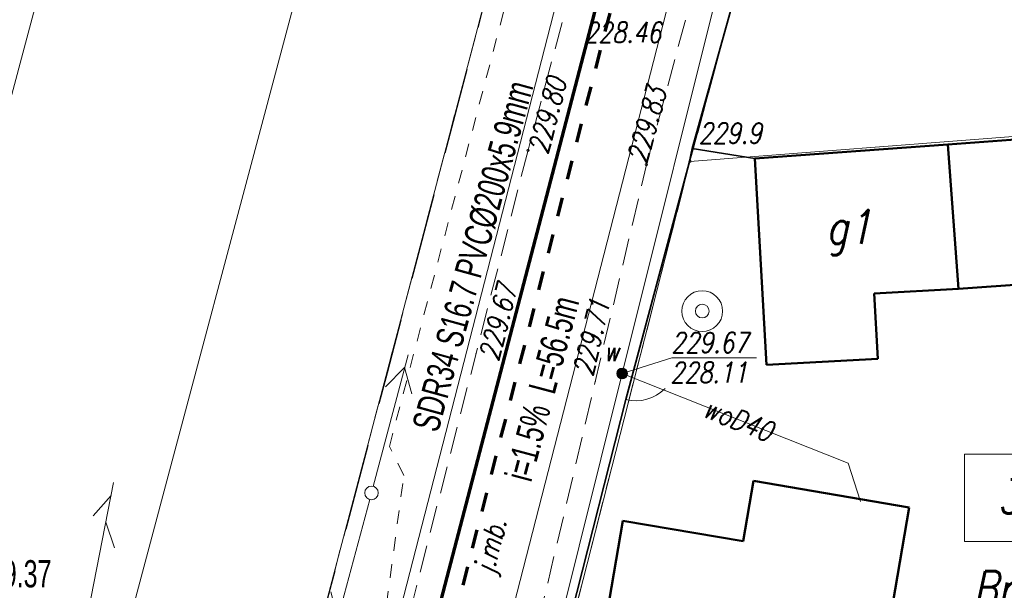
# Model space of a CAD drawing. Header units: millimetres. Extents: x 7436010 to 7436992, y 5663514 to 5666647.
# Tile 36 of 73: x 7436290 to 7436326, y 5664172 to 5664193. Entities that reach past the tile are written whole.
import ezdxf
from ezdxf.enums import TextEntityAlignment as Align

# ---------------------------------------------------------------- set-up
doc = ezdxf.new("R2010")
doc.units = ezdxf.units.MM
doc.header["$PDSIZE"] = 1
for name, pattern in [('$0$HIDDEN', [9.525, 6.35, -3.175]), ('0.7_0.7', [1.4, 0.7, -0.7]), ('2_EGBU_A', [0]), ('3', [1, 0.5, -0.5]), ('BUR', [3, 2, -1]), ('GDE', [0]), ('GUZ', [1.5, 1, -0.5]), ('KOU', [1.5, 1, -0.5])]:
    doc.linetypes.add(name, pattern=pattern)
for name, color, linetype, lineweight in [('18 LINIE TELEKOMUNIAKCYJNE', 30, 'Continuous', 18), ('2 BRAMY FURTKI', 7, 'Continuous', 18), ('22 SŁUPY eN', 1, 'Continuous', 18), ('23 LINIE eN', 1, 'Continuous', 18), ('28 STUDNIA GŁEBINOWA', 5, 'Continuous', 18), ('32 BUDYNKI ZMIANY', 7, 'Continuous', 50), ('42 RZĘDNE WODOCIĄG', 5, 'Continuous', 18), ('_AA_Kanalizacja grawitacyjna - trasa', 244, 'Continuous', 70), ('_BB_Kanalizacja ciśnieniowa - trasa', 44, '0.7_0.7', 70), ('_CC_Tłoczny SIEĆ_opisy', 44, 'BUR', 50), ('_DZIAŁKI DO POZWOLENIA', 110, 'Continuous', 9), ('_LINIA ROZ.LOKA', 4, '$0$HIDDEN', 30), ('Dzialki', 7, 'GDE', 18), ('EDZPD_L_1', 7, 'GDE', 18), ('EDZTD_T_0', 7, 'Continuous', 18), ('EGBB_E_T_0', 7, 'Continuous', 18), ('EGBB_L_0', 7, '2_EGBU_A', 50), ('obszar odziaływania inwestcyji', 80, 'Continuous', 20), ('Punkty', 7, 'Continuous', 18), ('PunPOMIAR1', 7, 'Continuous', 18), ('RzedPOMIAR1', 7, 'Continuous', 18), ('SDROK_T_0', 7, 'Continuous', 18), ('SDRPK_L_1', 7, 'KOU', 18), ('SIEC_ENERGETYCZNA_L_0', 1, '3', 18), ('SZOPO_L_0', 7, 'BGT', 35), ('UŻYTKI LINIE', 96, 'GUZ', 18), ('UŻYTKI OZNACZENIE', 96, 'Continuous', 18), ('WEKTOR RZĘDNE WODOCIĄG wo', 5, 'Continuous', 18), ('WEKTOR WODOCIĄGI wo', 5, 'Continuous', 18), ('WEKTOR ZASUWY wo', 5, 'Continuous', 18), ('WUKOS_T_0', 7, 'Continuous', 18), ('WUKOS_T_1', 7, 'Continuous', 18)]:
    doc.layers.add(name, color=color, linetype=linetype, lineweight=lineweight)
for name, color, linetype in [('_map', 7, 'Continuous'), ('TEKST ks sieć L _ i', 244, 'Continuous'), ('TEKST ks studnia', 244, 'Continuous')]:
    doc.layers.add(name, color=color, linetype=linetype)
doc.styles.add('K1_ACAD', font='romans.shx', dxfattribs={"width": 0.8, "oblique": 12})
doc.styles.add('PLAN 2 pop.', font='ARIALN.TTF', dxfattribs={"width": 0.8})
doc.linetypes.add('BGT', pattern='A,3.75,[133,ltypeshp.shx,S=0.1875,R=0,X=0,Y=0],3.75', length=7.5)

# ---------------------------------------------------------------- blocks, each defined once
blk = doc.blocks.new('GRO')
at = {"linetype": 'Continuous'}
blk.add_circle((0, 0), 0.045, dxfattribs=at)
blk = doc.blocks.new('WSP')
at = {"linetype": 'Continuous'}
blk.add_circle((0, 0), 0.045, dxfattribs=at)
blk = doc.blocks.new('PLT')
at = {"linetype": 'Continuous'}
for p, q in [((3.9, 0.5), (4.76605, 0)), ((0.25, 0), (5.25, 0)), ((3.76605, 0), (2.9, -0.5))]:
    blk.add_line(p, q, dxfattribs=at)
blk = doc.blocks.new('PNN')
at = {"linetype": 'Continuous'}
for p, q in [((3.9, 0.5), (4.76605, 0)), ((0.25, 0), (5.25, 0)), ((4.76605, 0), (3.9, -0.5))]:
    blk.add_line(p, q, dxfattribs=at)
blk = doc.blocks.new('STD')
at = {"linetype": 'Continuous'}
for radius in [0.75, 0.25]:
    blk.add_circle((0, 0), radius, dxfattribs=at)
blk = doc.blocks.new('SLS')
at = {"linetype": 'Continuous'}
blk.add_circle((0, 0), 0.25, dxfattribs=at)
blk = doc.blocks.new('SUUS25')
at = {"linetype": 'Continuous'}
for radius in [0.2, 0.175, 0.15, 0.125, 0.1, 0.075, 0.05, 0.025, 0.00715]:
    blk.add_circle((0, 0), radius, dxfattribs=at)
blk = doc.blocks.new('STUDZ')
at = {"layer": '2 BRAMY FURTKI', "linetype": 'Continuous'}
blk.add_arc((7436312.738, 5664180.514), 1.5, 255.8015, 315.8019, dxfattribs=at)
at = {"layer": '32 BUDYNKI ZMIANY', "flags": 128}
for points in [[(7436317.06, 5664176.07), (7436316.681, 5664173.854)], [(7436317.06, 5664176.07), (7436322.79, 5664175.09)], [(7436322.79, 5664175.09), (7436321.074, 5664165.056)], [(7436312.26, 5664174.61), (7436310.923, 5664166.792)], [(7436316.681, 5664173.854), (7436312.26, 5664174.61)]]:
    blk.add_lwpolyline(points, dxfattribs=at)
at = {"layer": 'Dzialki'}
for p, q in [((7436358.99, 5664351.96), (7436314.73, 5664187.81)), ((7436314.73, 5664187.81), (7436346.255, 5664190.256))]:
    blk.add_line(p, q, dxfattribs=at)
at = {"layer": 'EDZPD_L_1'}
for p, q in [((7436299.921, 5664227.925), (7436283.666, 5664167.445)), ((7436293.445, 5664168.318), (7436308.638, 5664225.4)), ((7436315.043, 5664223.545), (7436300.404, 5664167.925)), ((7436307.197, 5664158.351), (7436314.73, 5664187.81))]:
    blk.add_line(p, q, dxfattribs=at)
at = {"layer": 'EGBB_L_0'}
for p, q in [((7436324.209, 5664188.436), (7436339.36, 5664189.543)), ((7436317.119, 5664187.918), (7436324.209, 5664188.436)), ((7436324.209, 5664188.436), (7436324.595, 5664183.126)), ((7436317.119, 5664187.918), (7436317.405, 5664182.728)), ((7436324.595, 5664183.126), (7436338.366, 5664184.131)), ((7436321.495, 5664182.952), (7436324.595, 5664183.126)), ((7436321.495, 5664182.952), (7436321.628, 5664180.562)), ((7436317.405, 5664182.728), (7436317.537, 5664180.338)), ((7436317.537, 5664180.338), (7436321.628, 5664180.562))]:
    blk.add_line(p, q, dxfattribs=at)
at = {"layer": 'PunPOMIAR1'}
for p in [(7436314.8, 5664188.19), (7436306.871, 5664180.757), (7436311.252, 5664179.727)]:
    blk.add_point(p, dxfattribs=at)
at = {"layer": 'SDRPK_L_1'}
for p, q in [((7436320.82, 5664233.51), (7436308.78, 5664188.22)), ((7436313.13, 5664187.69), (7436325.19, 5664232.38)), ((7436308.78, 5664188.22), (7436299.44, 5664151.7)), ((7436306.75, 5664160.64), (7436313.13, 5664187.69))]:
    blk.add_line(p, q, dxfattribs=at)
at = {"layer": 'SIEC_ENERGETYCZNA_L_0'}
for p, q in [((7436303.687, 5664177.34), (7436310.961, 5664205.022)), ((7436304.215, 5664176.273), (7436303.687, 5664177.34)), ((7436303.449, 5664170.529), (7436304.215, 5664176.273))]:
    blk.add_line(p, q, dxfattribs=at)
at = {"layer": 'SZOPO_L_0'}
for p, q in [((7436320.37, 5664208.21), (7436314.81, 5664188.28)), ((7436314.81, 5664188.28), (7436314.7, 5664187.76)), ((7436314.81, 5664188.28), (7436317.119, 5664187.918)), ((7436314.7, 5664187.76), (7436312.37, 5664179.06)), ((7436312.37, 5664179.06), (7436308.79, 5664164.91))]:
    blk.add_line(p, q, dxfattribs=at)
at = {"layer": 'UŻYTKI LINIE', "flags": 128}
for points in [[(7436479.06, 5664838.856), (7436422.104, 5664628.133), (7436378.194, 5664460.693), (7436350.292, 5664354.273), (7436315.043, 5664223.545), (7436300.404, 5664167.925)], [(7436307.197, 5664158.351), (7436314.73, 5664187.81), (7436358.99, 5664351.96), (7436386.9, 5664458.41), (7436430.81, 5664625.85)]]:
    blk.add_lwpolyline(points, dxfattribs=at)
at = {"layer": 'WEKTOR RZĘDNE WODOCIĄG wo', "flags": 128}
blk.add_lwpolyline([(7436312.24, 5664180.018), (7436314.07, 5664180.594), (7436317.173, 5664180.594)], dxfattribs=at)
at = {"layer": 'WEKTOR WODOCIĄGI wo', "flags": 128}
for points in [[(7436319.2, 5664208.18), (7436316.02, 5664195.19), (7436312.24, 5664180.018)], [(7436312.24, 5664180.018), (7436309.87, 5664170.521), (7436307.681, 5664161.914), (7436308.412, 5664153.602), (7436311.575, 5664145.184), (7436309.005, 5664130.422), (7436310.229, 5664130.571), (7436313.966, 5664131.097), (7436316.243, 5664131.29), (7436320.857, 5664131.127), (7436320.825, 5664129.509)], [(7436312.24, 5664180.018), (7436320.542, 5664176.721), (7436320.996, 5664175.319)]]:
    blk.add_lwpolyline(points, dxfattribs=at)
at = {"layer": '18 LINIE TELEKOMUNIAKCYJNE', "linetype": '3', "rotation": 78.88383361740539}
blk.add_blockref('PLT', (7436292.54, 5664170.86), dxfattribs=at)
at = {"layer": '22 SŁUPY eN', "rotation": 0.06187149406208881}
blk.add_blockref('SLS', (7436303.03, 5664175.63), dxfattribs=at)
at = {"layer": '23 LINIE eN', "linetype": '3', "rotation": 75.20537292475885}
blk.add_blockref('PNN', (7436303.03, 5664175.63), dxfattribs=at)
at = {"layer": '23 LINIE eN', "rotation": 254.8994112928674}
blk.add_blockref('PNN', (7436303.03, 5664175.63), dxfattribs=at)
at = {"layer": '28 STUDNIA GŁEBINOWA'}
blk.add_blockref('STD', (7436315.18, 5664182.31), dxfattribs=at)
at = {"layer": 'Punkty'}
blk.add_blockref('GRO', (7436314.73, 5664187.81), dxfattribs=at)
at = {"layer": 'WEKTOR ZASUWY wo'}
blk.add_blockref('SUUS25', (7436312.24, 5664180.018), dxfattribs=at)
at = {"layer": 'WUKOS_T_0'}
for p in [(7436308.78, 5664188.22), (7436313.13, 5664187.69)]:
    blk.add_blockref('WSP', p, dxfattribs=at)
at = {"layer": '42 RZĘDNE WODOCIĄG', "style": 'K1_ACAD', "oblique": 12, "width": 0.8}
blk.add_text('228.46', height=0.75, dxfattribs=at).set_placement((7436310.847, 5664192.175))
at = {"layer": 'EDZTD_T_0', "style": 'K1_ACAD', "oblique": 12, "width": 0.8}
blk.add_text('307', height=1.25, dxfattribs=at).set_placement((7436326.036, 5664176.126), align=Align.TOP_LEFT)
at = {"layer": 'EGBB_E_T_0', "style": 'K1_ACAD', "oblique": 12, "width": 0.8}
blk.add_text('g1', height=1.25, dxfattribs=at).set_placement((7436320.57, 5664185.195), align=Align.MIDDLE)
at = {"layer": 'RzedPOMIAR1', "style": 'K1_ACAD', "oblique": 12, "width": 0.8}
blk.add_text('229.9', height=0.75, dxfattribs=at).set_placement((7436315.057, 5664188.475))
for s, rotation, p in [('229.67', 75.6541, (7436307.69, 5664180.436)), ('229.71', 76.7288, (7436311.153, 5664179.886))]:
    blk.add_text(s, height=0.75, rotation=rotation, dxfattribs=at).set_placement(p)
at = {"layer": 'SDROK_T_0', "style": 'K1_ACAD', "oblique": 12, "width": 0.8}
blk.add_text('j.mb.', height=0.75, rotation=75.9022, dxfattribs=at).set_placement((7436307.141, 5664172.704), align=Align.MIDDLE_LEFT)
at = {"layer": 'UŻYTKI OZNACZENIE', "style": 'K1_ACAD', "oblique": 12, "width": 0.8}
blk.add_text('Br-RV', height=1.25, dxfattribs=at).set_placement((7436325.136, 5664172.758), align=Align.TOP_LEFT)
at = {"layer": 'WEKTOR RZĘDNE WODOCIĄG wo', "style": 'K1_ACAD', "oblique": 12, "width": 0.8}
for s, p in [('229.67', (7436314.045, 5664180.78)), ('228.11', (7436314.013, 5664179.679))]:
    blk.add_text(s, height=0.75, dxfattribs=at).set_placement(p)
at = {"layer": 'WEKTOR WODOCIĄGI wo', "style": 'K1_ACAD', "oblique": 12, "width": 0.8}
blk.add_text('woD40', height=0.75, rotation=338.3436, dxfattribs=at).set_placement((7436316.507, 5664178.324), align=Align.MIDDLE)
at = {"layer": 'WEKTOR ZASUWY wo', "style": 'K1_ACAD', "oblique": 12, "width": 0.8}
blk.add_text('w', height=0.75, dxfattribs=at).set_placement((7436311.563, 5664180.467))
at = {"layer": 'WUKOS_T_1', "style": 'K1_ACAD', "oblique": 12, "width": 0.8}
blk.add_text('229.80', height=0.75, rotation=75.5792, dxfattribs=at).set_placement((7436308.78, 5664188.22), align=Align.TOP_LEFT)
blk.add_text('229.83', height=0.75, rotation=74.5604, dxfattribs=at).set_placement((7436313.13, 5664187.69))

msp = doc.modelspace()

# ---------------------------------------------------------------- linework, layer by layer
at = {"layer": '_AA_Kanalizacja grawitacyjna - trasa'}
msp.add_lwpolyline([(7436314.673, 5664206.519), (7436314.673, 5664206.519), (7436314.673, 5664206.519), (7436314.673, 5664206.519), (7436302.905, 5664161.476), (7436300.251, 5664150.823)], dxfattribs=at)
at = {"layer": '_BB_Kanalizacja ciśnieniowa - trasa'}
msp.add_lwpolyline([(7436390.784, 5664512.645), (7436347.688, 5664347.783), (7436360.652, 5664344.793), (7436361.012, 5664344.19), (7436361.012, 5664344.19), (7436361.012, 5664344.19), (7436361.012, 5664344.19), (7436361.012, 5664344.19), (7436361.012, 5664344.19), (7436361.012, 5664344.19), (7436361.012, 5664344.19), (7436353.068, 5664313.808), (7436345.753, 5664287.498), (7436338.306, 5664261.227), (7436326.023, 5664252.166), (7436323.935, 5664243.486), (7436315.399, 5664206.709), (7436313.175, 5664198.682), (7436301.242, 5664152.245), (7436301.765, 5664151.363), (7436301.765, 5664151.363), (7436313.027, 5664149.554), (7436316.318, 5664148.64)], dxfattribs=at)
at = {"layer": '_DZIAŁKI DO POZWOLENIA'}
msp.add_lwpolyline([(7436324.822, 5664177.049), (7436330.714, 5664177.049), (7436330.714, 5664173.848), (7436324.822, 5664173.848)], close=True, dxfattribs=at)
at = {"layer": '_LINIA ROZ.LOKA', "ltscale": 0.5, "flags": 128}
msp.add_lwpolyline([(7436769.819, 5666386.172), (7436785.63, 5666401.9), (7436777.168, 5666339.855), (7436769.643, 5666284.835), (7436763.693, 5666241.333), (7436758.706, 5666204.871), (7436746.995, 5666120.477), (7436746.67, 5666118.16), (7436746, 5666112.25), (7436742.679, 5666086.949), (7436737.87, 5666050.31), (7436735.793, 5666034.48), (7436729.165, 5665983.959), (7436725.413, 5665955.369), (7436721.158, 5665922.936), (7436716.677, 5665892.746), (7436714.652, 5665879.501), (7436710.699, 5665853.651), (7436705.915, 5665822.364), (7436701.238, 5665791.78), (7436696.682, 5665761.986), (7436693.363, 5665740.276), (7436692.49, 5665734.57), (7436691.24, 5665725.21), (7436686.817, 5665692.279), (7436686.24, 5665687.98), (7436687.02, 5665687.872), (7436687.796, 5665687.765), (7436688.426, 5665687.677), (7436689.729, 5665687.497), (7436691.702, 5665687.224), (7436695.055, 5665686.76), (7436699.592, 5665686.132), (7436703.87, 5665685.495), (7436710.052, 5665684.688), (7436704.144, 5665626.716), (7436692.353, 5665554.027), (7436684.4, 5665507.895), (7436678.948, 5665476.375), (7436678.106, 5665452.583), (7436669.825, 5665424.532), (7436658.741, 5665384.423), (7436649.917, 5665353.223), (7436656.066, 5665352.41), (7436640.531, 5665294.184), (7436627.067, 5665248.662), (7436617.803, 5665220.557), (7436609.033, 5665184.743), (7436597.094, 5665145.042), (7436586.74, 5665104.181), (7436580.262, 5665077.607), (7436551.399, 5665080.628), (7436544.132, 5665053.462), (7436541.654, 5665043.684), (7436535.648, 5665019.894), (7436527.279, 5664986.713), (7436518.85, 5664953.127), (7436540.241, 5664951.286), (7436527.274, 5664905.085), (7436512.887, 5664848.872), (7436512.752, 5664848.252), (7436491.254, 5664843.656), (7436490.454, 5664840.416), (7436488.749, 5664840.174), (7436485.592, 5664828.52), (7436480.77, 5664810.687), (7436477.564, 5664798.832), (7436470.048, 5664771.067), (7436466.776, 5664758.912), (7436460.996, 5664737.529), (7436453.383, 5664709.453), (7436450.493, 5664698.657), (7436449.293, 5664694.235), (7436447.878, 5664689.001), (7436444.735, 5664677.411), (7436439.734, 5664658.879), (7436430.798, 5664625.844), (7436422.092, 5664592.636), (7436411.808, 5664553.448), (7436402.818, 5664519.107), (7436395.065, 5664489.579), (7436386.906, 5664458.419), (7436380.697, 5664434.655), (7436376.518, 5664418.897), (7436373.403, 5664406.849), (7436371.231, 5664398.643), (7436365.4, 5664376.386), (7436360.194, 5664356.586), (7436358.975, 5664351.964), (7436370.073, 5664349.716), (7436345.743, 5664252.376), (7436338.101, 5664221.811), (7436346.559, 5664219.638), (7436332.958, 5664172.827), (7436327.706, 5664153.961), (7436320.71, 5664127.647), (7436315.847, 5664109.043), (7436293.508, 5664105.672), (7436291.778, 5664098.993), (7436311.255, 5664095.216), (7436305.86, 5664069.899), (7436301.249, 5664052.498), (7436298.259, 5664034.704), (7436295.226, 5664016.7), (7436294.203, 5663992.362), (7436295.675, 5663969.316), (7436298.862, 5663944.903), (7436305.053, 5663922.416), (7436309.368, 5663907.37), (7436310.083, 5663904.279), (7436287.939, 5663894.265), (7436287.89, 5663894.23), (7436289.293, 5663888.169), (7436307.22, 5663896.421), (7436313.563, 5663878.366), (7436316.816, 5663864.356), (7436323.097, 5663841.843), (7436323.621, 5663840.346), (7436302.734, 5663832.549), (7436306.084, 5663818.609), (7436328.591, 5663826.53), (7436335.305, 5663807.875), (7436346.491, 5663776.834), (7436347.265, 5663774.439), (7436325.835, 5663769.718), (7436328.273, 5663765.489), (7436328.273, 5663765.489), (7436337.733, 5663749.257), (7436355.952, 5663758.124), (7436369.036, 5663743.036), (7436379.219, 5663723.732), (7436386.589, 5663707.332), (7436393.785, 5663687.445), (7436394.545, 5663683.162), (7436386.119, 5663681.18), (7436375.065, 5663673.191), (7436376.66, 5663669.404), (7436378.039, 5663665.373), (7436383.145, 5663649.886), (7436385.452, 5663641.268), (7436392.561, 5663614.937), (7436402.771, 5663597.554), (7436404.552, 5663594.357), (7436398.144, 5663579.556), (7436383.472, 5663579.872), (7436383.472, 5663598.954), (7436383.536, 5663613.755), (7436381.268, 5663622.159), (7436375.493, 5663643.653), (7436374.487, 5663647.412), (7436373.191, 5663652.22), (7436366.812, 5663649.775), (7436363.111, 5663660.126), (7436369.055, 5663664.529), (7436367.983, 5663667.458), (7436362.418, 5663663.455), (7436351.027, 5663690.171), (7436348.921, 5663700.662), (7436355.281, 5663701.413), (7436350.008, 5663711.545), (7436342.684, 5663723.842), (7436323.689, 5663721.102), (7436294.623, 5663770.744), (7436268.862, 5663766.229), (7436263.066, 5663785.818), (7436260.041, 5663784.815), (7436254.686, 5663782.735), (7436252.465, 5663789.248), (7436260.428, 5663792.401), (7436278.163, 5663799.499), (7436285.701, 5663801.994), (7436278.819, 5663825.679), (7436273.401, 5663846.926), (7436269.385, 5663864.936), (7436284.572, 5663868.617), (7436282.661, 5663876.992), (7436274.791, 5663875.665), (7436272.427, 5663887.404), (7436280.035, 5663888.292), (7436279.108, 5663892.091), (7436269.52, 5663890.933), (7436263.103, 5663914.553), (7436258.603, 5663935.854), (7436251.252, 5663959.731), (7436247.766, 5663974.333), (7436257.809, 5663977.446), (7436257.698, 5663985.662), (7436257.603, 5663994.259), (7436254.811, 5664004.46), (7436251.476, 5664016.715), (7436250.549, 5664027.068), (7436249.485, 5664037.257), (7436242.689, 5664037.334), (7436241.678, 5664048.834), (7436240.901, 5664065.752), (7436219.891, 5664094.241), (7436221.988, 5664101.65), (7436224.111, 5664100.45), (7436249.122, 5664102.024), (7436242.679, 5664108.296), (7436226.645, 5664128.307), (7436226.023, 5664140.261), (7436224.837, 5664141.852), (7436219.239, 5664143.564), (7436189.719, 5664143.162), (7436172.237, 5664151.732), (7436160.044, 5664157.699), (7436156.645, 5664159.354), (7436144.813, 5664164.949), (7436142.537, 5664166.012), (7436135.048, 5664171.548), (7436122.04, 5664181.325), (7436108.217, 5664191.494), (7436106.941, 5664192.438), (7436096.692, 5664202.791), (7436089.704, 5664209.893), (7436082.365, 5664217.233), (7436065.983, 5664208.509), (7436054.19, 5664202.177), (7436048.152, 5664211.644), (7436077.493, 5664231.589), (7436078.107, 5664230.801), (7436082.881, 5664224.701), (7436088.006, 5664218.657), (7436091.262, 5664215.402), (7436100.884, 5664205.311), (7436105.441, 5664200.58), (7436107, 5664198.997), (7436108.613, 5664197.357), (7436109.381, 5664196.579), (7436109.537, 5664196.424), (7436113.388, 5664193.768), (7436117.543, 5664190.756), (7436126.187, 5664184.59), (7436131.518, 5664180.704), (7436136.117, 5664196.766), (7436147.656, 5664192.776), (7436144.066, 5664181.29), (7436141.619, 5664173.448), (7436149.976, 5664169.141), (7436161.928, 5664163.007), (7436166.873, 5664160.461), (7436176.132, 5664155.711), (7436190.605, 5664148.285), (7436211.642, 5664148.485), (7436219.974, 5664148.576), (7436227.765, 5664146.175), (7436230.924, 5664142.228), (7436230.702, 5664137.627), (7436231.983, 5664130.138), (7436242.856, 5664115.225), (7436255.74, 5664102.74), (7436277.106, 5664081.501), (7436279.285, 5664110.772), (7436287.113, 5664140.297), (7436294.815, 5664168.383), (7436300.408, 5664167.926), (7436303.617, 5664180.054), (7436314.754, 5664222.52), (7436320.67, 5664244.509), (7436329.286, 5664276.326), (7436339.489, 5664314.222), (7436347.351, 5664343.307), (7436344.053, 5664344.135), (7436348.208, 5664369.312), (7436371.206, 5664451.734), (7436387.619, 5664516.956), (7436415.586, 5664621.211), (7436434.673, 5664694.676), (7436464.45, 5664803.668), (7436472.924, 5664837.816), (7436477.353, 5664838.622), (7436478.209, 5664841.782), (7436481.513, 5664853.977), (7436494.029, 5664899.688), (7436502.397, 5664930.227), (7436504.591, 5664938.275), (7436507.768, 5664949.805), (7436500.72, 5664950.002), (7436508.915, 5664982.673), (7436528.12, 5665058.555), (7436539.985, 5665099.162), (7436546.498, 5665097.773), (7436553.59, 5665124.943), (7436568.605, 5665185.165), (7436573.132, 5665202.815), (7436575.085, 5665210.138), (7436580.009, 5665229.574), (7436583.775, 5665244.514), (7436593.841, 5665284.253), (7436602.232, 5665317.293), (7436613.909, 5665363.64), (7436618.238, 5665380.682), (7436630.042, 5665427.092), (7436635.598, 5665448.858), (7436641.55, 5665472.258), (7436645.603, 5665488.174), (7436647.468, 5665501.708), (7436650.045, 5665519.827), (7436651.532, 5665531.047), (7436655.658, 5665560.729), (7436662.169, 5665607.706), (7436664.223, 5665622.584), (7436669.045, 5665657.294), (7436673.241, 5665687.673), (7436669.129, 5665688.355), (7436676.292, 5665740.38), (7436691.423, 5665845.086), (7436699.67, 5665904.313), (7436707.4, 5665965.125), (7436522.196, 5665967.371), (7436460.268, 5665974.019), (7436461.788, 5665994.07), (7436645.179, 5665988.69), (7436704.596, 5665987.733), (7436718.228, 5666087.224), (7436731.411, 5666189.827), (7436742.139, 5666261.152), (7436750.004, 5666316.478), (7436754.582, 5666343.797), (7436764.085, 5666343.133), (7436769.819, 5666386.172)], dxfattribs=at)
at = {"layer": 'obszar odziaływania inwestcyji', "ltscale": 2}
for points in [[(7436388.849, 5664513.151), (7436345.233, 5664346.297), (7436358.685, 5664343.194), (7436351.137, 5664314.328), (7436343.828, 5664288.039), (7436336.568, 5664262.43), (7436324.249, 5664253.343), (7436321.988, 5664243.946), (7436313.461, 5664207.202), (7436311.243, 5664199.198), (7436299.393, 5664153.086)], [(7436316.726, 5664204.004), (7436315.108, 5664198.166), (7436306.212, 5664163.55)]]:
    msp.add_lwpolyline(points, dxfattribs=at)

# ---------------------------------------------------------------- block references
at = {"layer": '_map'}
msp.add_blockref('STUDZ', (0, 0), dxfattribs=at)

# ---------------------------------------------------------------- texts
at = {"layer": '_CC_Tłoczny SIEĆ_opisy', "style": 'PLAN 2 pop.', "width": 0.8}
msp.add_text('L=56.5m', height=1, rotation=75.1142, dxfattribs=at).set_placement((7436309.751, 5664179.208))
msp.add_text('i=1.5%', height=1, rotation=75.1142, dxfattribs=at).set_placement((7436309.621, 5664178.725), align=Align.RIGHT)
at = {"layer": 'TEKST ks sieć L _ i', "style": 'PLAN 2 pop.', "width": 0.8}
msp.add_text('SDR34 S16.7 PVC%%c200x5.9mm', height=1, rotation=74.6069, dxfattribs=at).set_placement((7436305.472, 5664177.818))
at = {"layer": 'TEKST ks studnia', "style": 'PLAN 2 pop.', "width": 0.8}
msp.add_text('229.37', height=1, dxfattribs=at).set_placement((7436288.466, 5664172.16))

doc.saveas('drawing.dxf')
